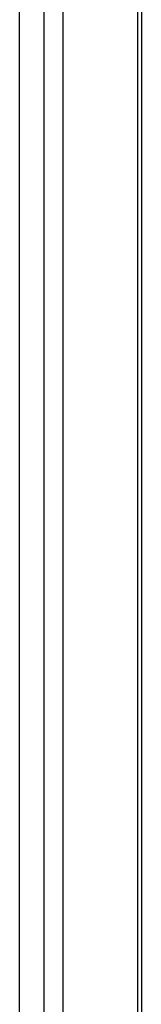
# Model space of a CAD drawing. Header units: inches. Extents: x 18 to 229, y 20 to 132.
# Tile 100 of 115: x 197.707 to 198.613, y 91.696 to 99.006. Entities that reach past the tile are written whole.
import ezdxf

# ---------------------------------------------------------------- set-up
doc = ezdxf.new("R2010")
doc.units = ezdxf.units.IN
doc.header["$MEASUREMENT"] = 0
doc.layers.add('Visible Edges(ANSI)', color=7, linetype='Continuous', lineweight=25)
doc.layers.add('Visible Tangent Edges(ANSI)', color=7, linetype='Continuous', lineweight=25)

msp = doc.modelspace()

# ---------------------------------------------------------------- linework, layer by layer
at = {"layer": 'Visible Edges(ANSI)'}
for p, q in [((197.7075, 72.868), (197.7075, 120.7621)), ((198.613, 120.1592), (198.613, 73.2475))]:
    msp.add_line(p, q, dxfattribs=at)
at = {"layer": 'Visible Tangent Edges(ANSI)'}
for p, q in [((197.888, 120.6103), (197.888, 72.8119)), ((198.028, 120.4961), (198.028, 72.9181)), ((198.584, 120.1759), (198.584, 73.2383))]:
    msp.add_line(p, q, dxfattribs=at)

doc.saveas('drawing.dxf')
